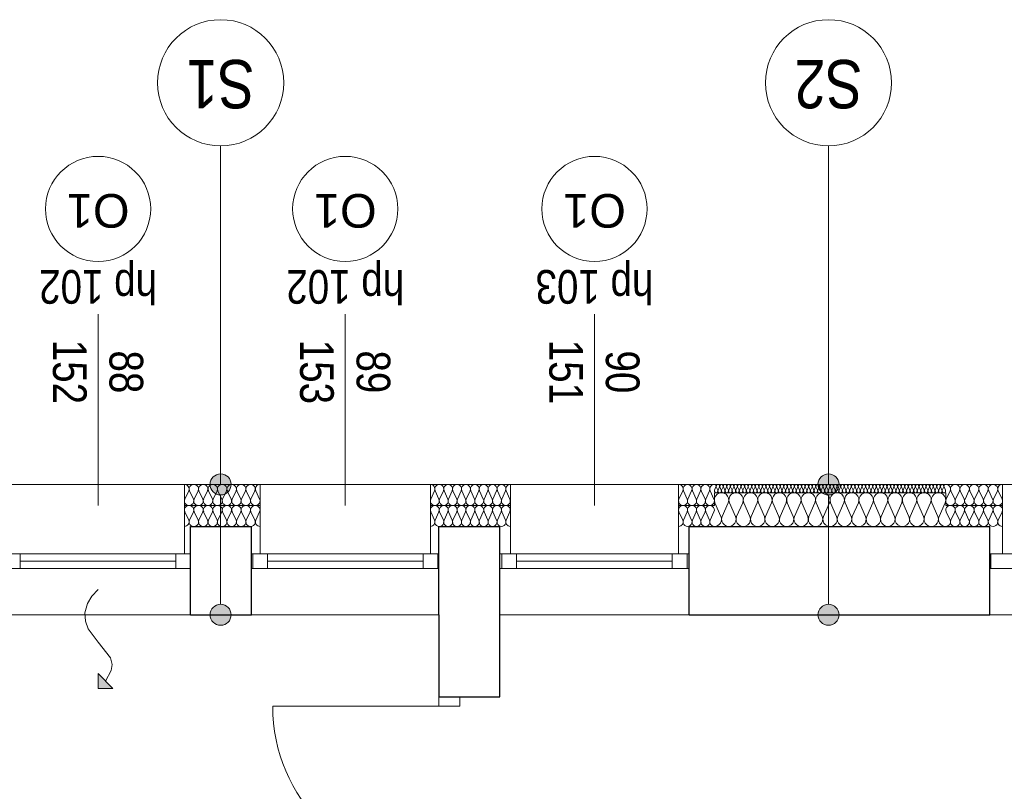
# Model space of a CAD drawing. Extents: x -558982 to 5119495, y -5290134 to 97908.
# Tile 236 of 256: x -438010 to -433329, y -7680 to -4011. Entities that reach past the tile are written whole.
import ezdxf

# ---------------------------------------------------------------- set-up
doc = ezdxf.new("R2010")
doc.units = 0
doc.header["$MEASUREMENT"] = 0
for name, color, linetype in [('A-Okna', 252, 'Continuous'), ('Arch ocieplenie', 252, 'Continuous'), ('Arch opisy', 252, 'Continuous'), ('Inwent Izolacje', 252, 'Continuous')]:
    doc.layers.add(name, color=color, linetype=linetype)
for name, color, linetype, lineweight in [('A-Okna_Nr_Pióra__9', 252, 'Continuous', 13), ('Arch ocieplenie_Nr_Pióra__9', 252, 'Continuous', 13), ('Arch opisy okien_Nr_Pióra__9', 252, 'Continuous', 13), ('Arch opisy_Nr_Pióra__1', 252, 'Continuous', 25), ('Arch opisy_Nr_Pióra__21', 252, 'Continuous', 9), ('Arch opisy_Nr_Pióra__9', 252, 'Continuous', 13), ('Arch wykończenie_Nr_Pióra__3', 252, 'Continuous', 18), ('Inwent Izolacje_Nr_Pióra__2', 252, 'Continuous', 13), ('INWENT. DRZWI_Nr_Pióra__5', 252, 'Continuous', 13), ('INWENT. OKNA_Nr_Pióra__21', 252, 'Continuous', 9), ('INWENT. OKNA_Nr_Pióra__5', 252, 'Continuous', 13), ('INWENT.ŚCIANY_Nr_Pióra__1', 252, 'Continuous', 25), ('INWENT.ŚCIANY_Nr_Pióra__2', 252, 'Continuous', 13), ('INWENT.ŚCIANY_Nr_Pióra__21', 252, 'Continuous', 9)]:
    doc.layers.add(name, color=color, linetype=linetype, lineweight=lineweight)
doc.styles.add('GENERATED_STYLE_10', font='arial.ttf')
doc.styles.add('GENERATED_STYLE_5', font='ARIALN.TTF')

# ---------------------------------------------------------------- blocks, each defined once
blk = doc.blocks.new('Izolacja cieplna 14_20', base_point=(-424564.9, 37292.6))
at = {"layer": 'Arch ocieplenie_Nr_Pióra__9', "linetype": 'Continuous'}
for p, q in [((-425657.2, 37280.7), (-425664.2, 37264.5)), ((-425648.7, 37264.5), (-425655.8, 37280.7)), ((-425640.3, 37280.7), (-425647.3, 37264.5)), ((-425631.8, 37264.5), (-425638.9, 37280.7)), ((-425623.3, 37280.7), (-425630.4, 37264.5)), ((-425614.9, 37264.5), (-425621.9, 37280.7)), ((-425606.4, 37280.7), (-425613.5, 37264.5)), ((-425598, 37264.5), (-425605, 37280.7)), ((-425589.5, 37280.7), (-425596.5, 37264.5)), ((-425581, 37264.5), (-425588.1, 37280.7)), ((-425572.6, 37280.7), (-425579.6, 37264.5)), ((-425564.1, 37264.5), (-425571.2, 37280.7)), ((-425555.7, 37280.7), (-425562.7, 37264.5)), ((-425547.2, 37264.5), (-425554.2, 37280.7)), ((-425538.7, 37280.7), (-425545.8, 37264.5)), ((-425530.3, 37264.5), (-425537.3, 37280.7)), ((-425521.8, 37280.7), (-425528.9, 37264.5)), ((-425513.3, 37264.5), (-425520.4, 37280.7)), ((-425504.9, 37280.7), (-425511.9, 37264.5)), ((-425496.4, 37264.5), (-425503.5, 37280.7)), ((-425488, 37280.7), (-425495, 37264.5)), ((-425479.5, 37264.5), (-425486.5, 37280.7)), ((-425471, 37280.7), (-425478.1, 37264.5)), ((-425462.6, 37264.5), (-425469.6, 37280.7)), ((-425454.1, 37280.7), (-425461.2, 37264.5)), ((-425445.7, 37264.5), (-425452.7, 37280.7)), ((-425437.2, 37280.7), (-425444.2, 37264.5)), ((-425428.7, 37264.5), (-425435.8, 37280.7)), ((-425420.3, 37280.7), (-425427.3, 37264.5)), ((-425411.8, 37264.5), (-425418.9, 37280.7)), ((-425403.3, 37280.7), (-425410.4, 37264.5)), ((-425394.9, 37264.5), (-425401.9, 37280.7)), ((-425386.4, 37280.7), (-425393.5, 37264.5)), ((-425378, 37264.5), (-425385, 37280.7)), ((-425369.5, 37280.7), (-425376.5, 37264.5)), ((-425361, 37264.5), (-425368.1, 37280.7)), ((-425352.6, 37280.7), (-425359.6, 37264.5)), ((-425344.1, 37264.5), (-425351.2, 37280.7)), ((-425335.7, 37280.7), (-425342.7, 37264.5)), ((-425327.2, 37264.5), (-425334.2, 37280.7)), ((-425318.7, 37280.7), (-425325.8, 37264.5)), ((-425310.3, 37264.5), (-425317.3, 37280.7)), ((-425301.8, 37280.7), (-425308.9, 37264.5)), ((-425293.3, 37264.5), (-425300.4, 37280.7)), ((-425284.9, 37280.7), (-425291.9, 37264.5)), ((-425276.4, 37264.5), (-425283.5, 37280.7)), ((-425268, 37280.7), (-425275, 37264.5)), ((-425259.5, 37264.5), (-425266.5, 37280.7)), ((-425251, 37280.7), (-425258.1, 37264.5)), ((-425242.6, 37264.5), (-425249.6, 37280.7)), ((-425234.1, 37280.7), (-425241.2, 37264.5)), ((-425225.7, 37264.5), (-425232.7, 37280.7)), ((-425217.2, 37280.7), (-425224.2, 37264.5)), ((-425208.7, 37264.5), (-425215.8, 37280.7)), ((-425200.3, 37280.7), (-425207.3, 37264.5)), ((-425191.8, 37264.5), (-425198.9, 37280.7)), ((-425183.3, 37280.7), (-425190.4, 37264.5)), ((-425174.9, 37264.5), (-425181.9, 37280.7)), ((-425166.4, 37280.7), (-425173.5, 37264.5)), ((-425158, 37264.5), (-425165, 37280.7)), ((-425149.5, 37280.7), (-425156.5, 37264.5)), ((-425141, 37264.5), (-425148.1, 37280.7)), ((-425132.6, 37280.7), (-425139.6, 37264.5)), ((-425124.1, 37264.5), (-425131.2, 37280.7)), ((-425115.7, 37280.7), (-425122.7, 37264.5)), ((-425107.2, 37264.5), (-425114.2, 37280.7)), ((-425098.7, 37280.7), (-425105.8, 37264.5)), ((-425090.3, 37264.5), (-425097.3, 37280.7)), ((-425081.8, 37280.7), (-425088.9, 37264.5)), ((-425073.3, 37264.5), (-425080.4, 37280.7)), ((-425064.9, 37280.7), (-425071.9, 37264.5)), ((-425056.4, 37264.5), (-425063.5, 37280.7)), ((-425048, 37280.7), (-425055, 37264.5)), ((-425039.5, 37264.5), (-425046.5, 37280.7)), ((-425031, 37280.7), (-425038.1, 37264.5)), ((-425022.6, 37264.5), (-425029.6, 37280.7)), ((-425014.1, 37280.7), (-425021.2, 37264.5)), ((-425005.7, 37264.5), (-425012.7, 37280.7)), ((-424997.2, 37280.7), (-425004.2, 37264.5)), ((-424988.7, 37264.5), (-424995.8, 37280.7)), ((-424980.3, 37280.7), (-424987.3, 37264.5)), ((-424971.8, 37264.5), (-424978.9, 37280.7)), ((-424963.3, 37280.7), (-424970.4, 37264.5)), ((-424954.9, 37264.5), (-424961.9, 37280.7)), ((-424946.4, 37280.7), (-424953.5, 37264.5)), ((-424938, 37264.5), (-424945, 37280.7)), ((-424929.5, 37280.7), (-424936.5, 37264.5)), ((-424921, 37264.5), (-424928.1, 37280.7)), ((-424912.6, 37280.7), (-424919.6, 37264.5)), ((-424904.1, 37264.5), (-424911.2, 37280.7)), ((-424895.7, 37280.7), (-424902.7, 37264.5)), ((-424887.2, 37264.5), (-424894.2, 37280.7)), ((-424878.7, 37280.7), (-424885.8, 37264.5)), ((-424870.3, 37264.5), (-424877.3, 37280.7)), ((-424861.8, 37280.7), (-424868.9, 37264.5)), ((-424853.3, 37264.5), (-424860.4, 37280.7)), ((-424844.9, 37280.7), (-424851.9, 37264.5)), ((-424836.4, 37264.5), (-424843.5, 37280.7)), ((-424828, 37280.7), (-424835, 37264.5)), ((-424819.5, 37264.5), (-424826.5, 37280.7)), ((-424811, 37280.7), (-424818.1, 37264.5)), ((-424802.6, 37264.5), (-424809.6, 37280.7)), ((-424794.1, 37280.7), (-424801.2, 37264.5)), ((-424785.7, 37264.5), (-424792.7, 37280.7)), ((-424777.2, 37280.7), (-424784.2, 37264.5)), ((-424768.7, 37264.5), (-424775.8, 37280.7)), ((-424760.3, 37280.7), (-424767.3, 37264.5)), ((-424751.8, 37264.5), (-424758.9, 37280.7)), ((-424743.3, 37280.7), (-424750.4, 37264.5)), ((-424734.9, 37264.5), (-424741.9, 37280.7)), ((-424726.4, 37280.7), (-424733.5, 37264.5)), ((-424718, 37264.5), (-424725, 37280.7)), ((-424709.5, 37280.7), (-424716.5, 37264.5)), ((-424701, 37264.5), (-424708.1, 37280.7)), ((-424692.6, 37280.7), (-424699.6, 37264.5)), ((-424684.1, 37264.5), (-424691.2, 37280.7)), ((-424675.7, 37280.7), (-424682.7, 37264.5)), ((-424667.2, 37264.5), (-424674.2, 37280.7)), ((-424658.7, 37280.7), (-424665.8, 37264.5)), ((-424650.3, 37264.5), (-424657.3, 37280.7)), ((-424641.8, 37280.7), (-424648.9, 37264.5)), ((-424633.3, 37264.5), (-424640.4, 37280.7)), ((-424624.9, 37280.7), (-424631.9, 37264.5)), ((-424616.4, 37264.5), (-424623.5, 37280.7)), ((-424608, 37280.7), (-424615, 37264.5)), ((-424599.5, 37264.5), (-424606.5, 37280.7)), ((-424591, 37280.7), (-424598.1, 37264.5)), ((-424582.6, 37264.5), (-424589.6, 37280.7)), ((-424574.1, 37280.7), (-424581.2, 37264.5)), ((-424565.7, 37264.5), (-424572.7, 37280.7))]:
    blk.add_line(p, q, dxfattribs=at)
for centre, start_param, end_param in [((-425656.5, 37261.1), 4.299595, 8.266775), ((-425664.9, 37284.1), 1.158004, 3.141593), ((-425648, 37284.1), 1.158004, 5.125183), ((-425639.6, 37261.1), 4.299595, 8.266775), ((-425631.1, 37284.1), 1.158004, 5.125183), ((-425622.6, 37261.1), 4.299595, 8.266775), ((-425614.2, 37284.1), 1.158004, 5.125183), ((-425605.7, 37261.1), 4.299595, 8.266775), ((-425597.3, 37284.1), 1.158004, 5.125183), ((-425588.8, 37261.1), 4.299595, 8.266775), ((-425580.3, 37284.1), 1.158004, 5.125183), ((-425571.9, 37261.1), 4.299595, 8.266775), ((-425563.4, 37284.1), 1.158004, 5.125183), ((-425554.9, 37261.1), 4.299595, 8.266775), ((-425546.5, 37284.1), 1.158004, 5.125183), ((-425538, 37261.1), 4.299595, 8.266775), ((-425529.6, 37284.1), 1.158004, 5.125183), ((-425521.1, 37261.1), 4.299595, 8.266775), ((-425512.6, 37284.1), 1.158004, 5.125183), ((-425504.2, 37261.1), 4.299595, 8.266775), ((-425495.7, 37284.1), 1.158004, 5.125183), ((-425487.3, 37261.1), 4.299595, 8.266775), ((-425478.8, 37284.1), 1.158004, 5.125183), ((-425470.3, 37261.1), 4.299595, 8.266775), ((-425461.9, 37284.1), 1.158004, 5.125183), ((-425453.4, 37261.1), 4.299595, 8.266775), ((-425444.9, 37284.1), 1.158004, 5.125183), ((-425436.5, 37261.1), 4.299595, 8.266775), ((-425428, 37284.1), 1.158004, 5.125183), ((-425419.6, 37261.1), 4.299595, 8.266775), ((-425411.1, 37284.1), 1.158004, 5.125183), ((-425402.6, 37261.1), 4.299595, 8.266775), ((-425394.2, 37284.1), 1.158004, 5.125183), ((-425385.7, 37261.1), 4.299595, 8.266775), ((-425377.3, 37284.1), 1.158004, 5.125183), ((-425368.8, 37261.1), 4.299595, 8.266775), ((-425360.3, 37284.1), 1.158004, 5.125183), ((-425351.9, 37261.1), 4.299595, 8.266775), ((-425343.4, 37284.1), 1.158004, 5.125183), ((-425334.9, 37261.1), 4.299595, 8.266775), ((-425326.5, 37284.1), 1.158004, 5.125183), ((-425318, 37261.1), 4.299595, 8.266775), ((-425309.6, 37284.1), 1.158004, 5.125183), ((-425301.1, 37261.1), 4.299595, 8.266775), ((-425292.6, 37284.1), 1.158004, 5.125183), ((-425284.2, 37261.1), 4.299595, 8.266775), ((-425275.7, 37284.1), 1.158004, 5.125183), ((-425267.3, 37261.1), 4.299595, 8.266775), ((-425258.8, 37284.1), 1.158004, 5.125183), ((-425250.3, 37261.1), 4.299595, 8.266775), ((-425241.9, 37284.1), 1.158004, 5.125183), ((-425233.4, 37261.1), 4.299595, 8.266775), ((-425224.9, 37284.1), 1.158004, 5.125183), ((-425216.5, 37261.1), 4.299595, 8.266775), ((-425208, 37284.1), 1.158004, 5.125183), ((-425199.6, 37261.1), 4.299595, 8.266775), ((-425191.1, 37284.1), 1.158004, 5.125183), ((-425182.6, 37261.1), 4.299595, 8.266775), ((-425174.2, 37284.1), 1.158004, 5.125183), ((-425165.7, 37261.1), 4.299595, 8.266775), ((-425157.3, 37284.1), 1.158004, 5.125183), ((-425148.8, 37261.1), 4.299595, 8.266775), ((-425140.3, 37284.1), 1.158004, 5.125183), ((-425131.9, 37261.1), 4.299595, 8.266775), ((-425123.4, 37284.1), 1.158004, 5.125183), ((-425114.9, 37261.1), 4.299595, 8.266775), ((-425106.5, 37284.1), 1.158004, 5.125183), ((-425098, 37261.1), 4.299595, 8.266775), ((-425089.6, 37284.1), 1.158004, 5.125183), ((-425081.1, 37261.1), 4.299595, 8.266775), ((-425072.6, 37284.1), 1.158004, 5.125183), ((-425064.2, 37261.1), 4.299595, 8.266775), ((-425055.7, 37284.1), 1.158004, 5.125183), ((-425047.3, 37261.1), 4.299595, 8.266775), ((-425038.8, 37284.1), 1.158004, 5.125183), ((-425030.3, 37261.1), 4.299595, 8.266775), ((-425021.9, 37284.1), 1.158004, 5.125183), ((-425013.4, 37261.1), 4.299595, 8.266775), ((-425004.9, 37284.1), 1.158004, 5.125183), ((-424996.5, 37261.1), 4.299595, 8.266775), ((-424988, 37284.1), 1.158004, 5.125183), ((-424979.6, 37261.1), 4.299595, 8.266775), ((-424971.1, 37284.1), 1.158004, 5.125183), ((-424962.6, 37261.1), 4.299595, 8.266775), ((-424954.2, 37284.1), 1.158004, 5.125183), ((-424945.7, 37261.1), 4.299595, 8.266775), ((-424937.3, 37284.1), 1.158004, 5.125183), ((-424928.8, 37261.1), 4.299595, 8.266775), ((-424920.3, 37284.1), 1.158004, 5.125183), ((-424911.9, 37261.1), 4.299595, 8.266775), ((-424903.4, 37284.1), 1.158004, 5.125183), ((-424894.9, 37261.1), 4.299595, 8.266775), ((-424886.5, 37284.1), 1.158004, 5.125183), ((-424878, 37261.1), 4.299595, 8.266775), ((-424869.6, 37284.1), 1.158004, 5.125183), ((-424861.1, 37261.1), 4.299595, 8.266775), ((-424852.6, 37284.1), 1.158004, 5.125183), ((-424844.2, 37261.1), 4.299595, 8.266775), ((-424835.7, 37284.1), 1.158004, 5.125183), ((-424827.3, 37261.1), 4.299595, 8.266775), ((-424818.8, 37284.1), 1.158004, 5.125183), ((-424810.3, 37261.1), 4.299595, 8.266775), ((-424801.9, 37284.1), 1.158004, 5.125183), ((-424793.4, 37261.1), 4.299595, 8.266775), ((-424784.9, 37284.1), 1.158004, 5.125183), ((-424776.5, 37261.1), 4.299595, 8.266775), ((-424768, 37284.1), 1.158004, 5.125183), ((-424759.6, 37261.1), 4.299595, 8.266775), ((-424751.1, 37284.1), 1.158004, 5.125183), ((-424742.6, 37261.1), 4.299595, 8.266775), ((-424734.2, 37284.1), 1.158004, 5.125183), ((-424725.7, 37261.1), 4.299595, 8.266775), ((-424717.3, 37284.1), 1.158004, 5.125183), ((-424708.8, 37261.1), 4.299595, 8.266775), ((-424700.3, 37284.1), 1.158004, 5.125183), ((-424691.9, 37261.1), 4.299595, 8.266775), ((-424683.4, 37284.1), 1.158004, 5.125183), ((-424674.9, 37261.1), 4.299595, 8.266775), ((-424666.5, 37284.1), 1.158004, 5.125183), ((-424658, 37261.1), 4.299595, 8.266775), ((-424649.6, 37284.1), 1.158004, 5.125183), ((-424641.1, 37261.1), 4.299595, 8.266775), ((-424632.6, 37284.1), 1.158004, 5.125183), ((-424624.2, 37261.1), 4.299595, 8.266775), ((-424615.7, 37284.1), 1.158004, 5.125183), ((-424607.3, 37261.1), 4.299595, 8.266775), ((-424598.8, 37284.1), 1.158004, 5.125183), ((-424590.3, 37261.1), 4.299595, 8.266775), ((-424581.9, 37284.1), 1.158004, 5.125183), ((-424573.4, 37261.1), 4.299595, 8.266775), ((-424564.9, 37284.1), 3.141593, 5.125182)]:
    blk.add_ellipse(centre, major_axis=(0, -8.51), ratio=0.994642, start_param=start_param, end_param=end_param, dxfattribs=at)
blk = doc.blocks.new('Izolacja cieplna 14_22', base_point=(-427824.9, 37292.6))
at = {"layer": 'Arch ocieplenie_Nr_Pióra__9', "linetype": 'Continuous'}
for p, q in [((-428164.3, 37262.8), (-428183.1, 37222.4)), ((-428141.8, 37222.4), (-428160.6, 37262.8)), ((-428119.3, 37262.8), (-428138.1, 37222.4)), ((-428096.8, 37222.4), (-428115.6, 37262.8)), ((-428074.3, 37262.8), (-428093.1, 37222.4)), ((-428051.8, 37222.4), (-428070.6, 37262.8)), ((-428029.3, 37262.8), (-428048.1, 37222.4)), ((-428006.8, 37222.4), (-428025.6, 37262.8)), ((-427984.3, 37262.8), (-428003.1, 37222.4)), ((-427961.8, 37222.4), (-427980.6, 37262.8)), ((-427939.3, 37262.8), (-427958.1, 37222.4)), ((-427916.8, 37222.4), (-427935.6, 37262.8)), ((-427894.3, 37262.8), (-427913.1, 37222.4)), ((-427871.8, 37222.4), (-427890.6, 37262.8)), ((-427849.3, 37262.8), (-427868.1, 37222.4)), ((-427826.8, 37222.4), (-427845.6, 37262.8))]:
    blk.add_line(p, q, dxfattribs=at)
for centre, start_param, end_param in [((-428184.9, 37271.3), 2.7288, 4.712389), ((-428139.9, 37271.3), 2.7288, 6.695979), ((-428094.9, 37271.3), 2.7288, 6.695979), ((-428049.9, 37271.3), 2.7288, 6.695979), ((-428004.9, 37271.3), 2.7288, 6.695979), ((-427959.9, 37271.3), 2.7288, 6.695979), ((-427914.9, 37271.3), 2.7288, 6.695979), ((-427869.9, 37271.3), 2.7288, 6.695979), ((-427824.9, 37271.3), 4.712389, 6.695979), ((-428162.4, 37213.9), 5.870392, 9.837571), ((-428117.4, 37213.9), 5.870392, 9.837571), ((-428072.4, 37213.9), 5.870392, 9.837571), ((-428027.4, 37213.9), 5.870392, 9.837571), ((-427982.4, 37213.9), 5.870392, 9.837571), ((-427937.4, 37213.9), 5.870392, 9.837571), ((-427892.4, 37213.9), 5.870392, 9.837571), ((-427847.4, 37213.9), 5.870392, 9.837571)]:
    blk.add_ellipse(centre, major_axis=(-22.5, 0), ratio=0.945236, start_param=start_param, end_param=end_param, dxfattribs=at)
blk = doc.blocks.new('Izolacja cieplna 14_23', base_point=(-426634.9, 37292.6))
at = {"layer": 'Arch ocieplenie_Nr_Pióra__9', "linetype": 'Continuous'}
for p, q in [((-426995.6, 37262.8), (-427013.2, 37222.4)), ((-426974.5, 37222.4), (-426992.1, 37262.8)), ((-426953.4, 37262.8), (-426971, 37222.4)), ((-426932.3, 37222.4), (-426949.8, 37262.8)), ((-426911.2, 37262.8), (-426928.7, 37222.4)), ((-426890.1, 37222.4), (-426907.6, 37262.8)), ((-426868.9, 37262.8), (-426886.5, 37222.4)), ((-426847.8, 37222.4), (-426865.4, 37262.8)), ((-426826.7, 37262.8), (-426844.3, 37222.4)), ((-426805.6, 37222.4), (-426823.2, 37262.8)), ((-426784.5, 37262.8), (-426802.1, 37222.4)), ((-426763.4, 37222.4), (-426781, 37262.8)), ((-426742.3, 37262.8), (-426759.8, 37222.4)), ((-426721.2, 37222.4), (-426738.7, 37262.8)), ((-426700.1, 37262.8), (-426717.6, 37222.4)), ((-426678.9, 37222.4), (-426696.5, 37262.8)), ((-426657.8, 37262.8), (-426675.4, 37222.4)), ((-426636.7, 37222.4), (-426654.3, 37262.8))]:
    blk.add_line(p, q, dxfattribs=at)
for centre, start_param, end_param in [((-427014.9, 37271.3), 1.158004, 3.141593), ((-426972.7, 37271.3), 1.158004, 5.125183), ((-426930.5, 37271.3), 1.158004, 5.125183), ((-426888.3, 37271.3), 1.158004, 5.125183), ((-426846.1, 37271.3), 1.158004, 5.125183), ((-426803.8, 37271.3), 1.158004, 5.125183), ((-426761.6, 37271.3), 1.158004, 5.125183), ((-426719.4, 37271.3), 1.158004, 5.125183), ((-426677.2, 37271.3), 1.158004, 5.125183), ((-426634.9, 37271.3), 3.141593, 5.125182), ((-426993.8, 37213.9), 4.299595, 8.266775), ((-426951.6, 37213.9), 4.299595, 8.266775), ((-426909.4, 37213.9), 4.299595, 8.266775), ((-426867.2, 37213.9), 4.299595, 8.266775), ((-426824.9, 37213.9), 4.299595, 8.266775), ((-426782.7, 37213.9), 4.299595, 8.266775), ((-426740.5, 37213.9), 4.299595, 8.266775), ((-426698.3, 37213.9), 4.299595, 8.266775), ((-426656.1, 37213.9), 4.299595, 8.266775)]:
    blk.add_ellipse(centre, major_axis=(0, -21.3), ratio=0.992632, start_param=start_param, end_param=end_param, dxfattribs=at)
blk = doc.blocks.new('Izolacja cieplna 14_24', base_point=(-425664.9, 37292.6))
at = {"layer": 'Arch ocieplenie_Nr_Pióra__9', "linetype": 'Continuous'}
for p, q in [((-425815.5, 37262.8), (-425833.2, 37222.4)), ((-425794.2, 37222.4), (-425811.9, 37262.8)), ((-425773, 37262.8), (-425790.7, 37222.4)), ((-425751.7, 37222.4), (-425769.4, 37262.8)), ((-425730.5, 37262.8), (-425748.2, 37222.4)), ((-425709.2, 37222.4), (-425726.9, 37262.8)), ((-425688, 37262.8), (-425705.7, 37222.4)), ((-425666.7, 37222.4), (-425684.4, 37262.8))]:
    blk.add_line(p, q, dxfattribs=at)
for centre, start_param, end_param in [((-425834.9, 37271.3), 1.158004, 3.141593), ((-425792.4, 37271.3), 1.158004, 5.125183), ((-425749.9, 37271.3), 1.158004, 5.125183), ((-425707.4, 37271.3), 1.158004, 5.125183), ((-425664.9, 37271.3), 3.141593, 5.125182), ((-425813.7, 37213.9), 4.299595, 8.266775), ((-425771.2, 37213.9), 4.299595, 8.266775), ((-425728.7, 37213.9), 4.299595, 8.266775), ((-425686.2, 37213.9), 4.299595, 8.266775)]:
    blk.add_ellipse(centre, major_axis=(0, -21.3), ratio=0.999163, start_param=start_param, end_param=end_param, dxfattribs=at)
blk = doc.blocks.new('Izolacja cieplna 14_25', base_point=(-424294.9, 37292.6))
at = {"layer": 'Arch ocieplenie_Nr_Pióra__9', "linetype": 'Continuous'}
for p, q in [((-424544.3, 37262.8), (-424563.1, 37222.4)), ((-424521.8, 37222.4), (-424540.6, 37262.8)), ((-424499.3, 37262.8), (-424518.1, 37222.4)), ((-424476.8, 37222.4), (-424495.6, 37262.8)), ((-424454.3, 37262.8), (-424473.1, 37222.4)), ((-424431.8, 37222.4), (-424450.6, 37262.8)), ((-424409.3, 37262.8), (-424428.1, 37222.4)), ((-424386.8, 37222.4), (-424405.6, 37262.8)), ((-424364.3, 37262.8), (-424383.1, 37222.4)), ((-424341.8, 37222.4), (-424360.6, 37262.8)), ((-424319.3, 37262.8), (-424338.1, 37222.4)), ((-424296.8, 37222.4), (-424315.6, 37262.8))]:
    blk.add_line(p, q, dxfattribs=at)
for centre, start_param, end_param in [((-424564.9, 37271.3), 2.7288, 4.712389), ((-424519.9, 37271.3), 2.7288, 6.695979), ((-424474.9, 37271.3), 2.7288, 6.695979), ((-424429.9, 37271.3), 2.7288, 6.695979), ((-424384.9, 37271.3), 2.7288, 6.695979), ((-424339.9, 37271.3), 2.7288, 6.695979), ((-424294.9, 37271.3), 4.712389, 6.695979), ((-424542.4, 37213.9), 5.870392, 9.837571), ((-424497.4, 37213.9), 5.870392, 9.837571), ((-424452.4, 37213.9), 5.870392, 9.837571), ((-424407.4, 37213.9), 5.870392, 9.837571), ((-424362.4, 37213.9), 5.870392, 9.837571), ((-424317.4, 37213.9), 5.870392, 9.837571)]:
    blk.add_ellipse(centre, major_axis=(-22.5, 0), ratio=0.945236, start_param=start_param, end_param=end_param, dxfattribs=at)
blk = doc.blocks.new('Izolacja cieplna 14_271', base_point=(-425664.9, 37092.6))
at = {"layer": 'Inwent Izolacje_Nr_Pióra__2', "linetype": 'Continuous'}
for p, q in [((-425662.1, 37204.9), (-425633.5, 37140.3)), ((-425627.7, 37140.3), (-425599.1, 37204.9)), ((-425593.3, 37204.9), (-425564.7, 37140.3)), ((-425558.9, 37140.3), (-425530.3, 37204.9)), ((-425524.6, 37204.9), (-425496, 37140.3)), ((-425490.2, 37140.3), (-425461.6, 37204.9)), ((-425455.8, 37204.9), (-425427.2, 37140.3)), ((-425421.4, 37140.3), (-425392.8, 37204.9)), ((-425387.1, 37204.9), (-425358.5, 37140.3)), ((-425352.7, 37140.3), (-425324.1, 37204.9)), ((-425318.3, 37204.9), (-425289.7, 37140.3)), ((-425283.9, 37140.3), (-425255.3, 37204.9)), ((-425249.6, 37204.9), (-425221, 37140.3)), ((-425215.2, 37140.3), (-425186.6, 37204.9)), ((-425180.8, 37204.9), (-425152.2, 37140.3)), ((-425146.4, 37140.3), (-425117.8, 37204.9)), ((-425112.1, 37204.9), (-425083.5, 37140.3)), ((-425077.7, 37140.3), (-425049.1, 37204.9)), ((-425043.3, 37204.9), (-425014.7, 37140.3)), ((-425008.9, 37140.3), (-424980.3, 37204.9)), ((-424974.6, 37204.9), (-424946, 37140.3)), ((-424940.2, 37140.3), (-424911.6, 37204.9)), ((-424905.8, 37204.9), (-424877.2, 37140.3)), ((-424871.4, 37140.3), (-424842.8, 37204.9)), ((-424837.1, 37204.9), (-424808.5, 37140.3)), ((-424802.7, 37140.3), (-424774.1, 37204.9)), ((-424768.3, 37204.9), (-424739.7, 37140.3)), ((-424733.9, 37140.3), (-424705.3, 37204.9)), ((-424699.6, 37204.9), (-424671, 37140.3)), ((-424665.2, 37140.3), (-424636.6, 37204.9)), ((-424630.8, 37204.9), (-424602.2, 37140.3)), ((-424596.4, 37140.3), (-424567.8, 37204.9))]:
    blk.add_line(p, q, dxfattribs=at)
for centre, start_param, end_param in [((-425630.6, 37218.6), 5.870392, 9.837571), ((-425561.8, 37218.6), 5.870392, 9.837571), ((-425493.1, 37218.6), 5.870392, 9.837571), ((-425424.3, 37218.6), 5.870392, 9.837571), ((-425355.6, 37218.6), 5.870392, 9.837571), ((-425286.8, 37218.6), 5.870392, 9.837571), ((-425218.1, 37218.6), 5.870392, 9.837571), ((-425149.3, 37218.6), 5.870392, 9.837571), ((-425080.6, 37218.6), 5.870392, 9.837571), ((-425011.8, 37218.6), 5.870392, 9.837571), ((-424943.1, 37218.6), 5.870392, 9.837571), ((-424874.3, 37218.6), 5.870392, 9.837571), ((-424805.6, 37218.6), 5.870392, 9.837571), ((-424736.8, 37218.6), 5.870392, 9.837571), ((-424668.1, 37218.6), 5.870392, 9.837571), ((-424599.3, 37218.6), 5.870392, 9.837571), ((-425664.9, 37126.6), 4.712389, 6.695979), ((-425596.2, 37126.6), 2.7288, 6.695979), ((-425527.4, 37126.6), 2.7288, 6.695979), ((-425458.7, 37126.6), 2.7288, 6.695979), ((-425389.9, 37126.6), 2.7288, 6.695979), ((-425321.2, 37126.6), 2.7288, 6.695979), ((-425252.4, 37126.6), 2.7288, 6.695979), ((-425183.7, 37126.6), 2.7288, 6.695979), ((-425114.9, 37126.6), 2.7288, 6.695979), ((-425046.2, 37126.6), 2.7288, 6.695979), ((-424977.4, 37126.6), 2.7288, 6.695979), ((-424908.7, 37126.6), 2.7288, 6.695979), ((-424839.9, 37126.6), 2.7288, 6.695979), ((-424771.2, 37126.6), 2.7288, 6.695979), ((-424702.4, 37126.6), 2.7288, 6.695979), ((-424633.7, 37126.6), 2.7288, 6.695979), ((-424564.9, 37126.6), 2.7288, 4.712389)]:
    blk.add_ellipse(centre, major_axis=(34.4, 0), ratio=0.98992, start_param=start_param, end_param=end_param, dxfattribs=at)
blk = doc.blocks.new('Izolacja cieplna 14_274', base_point=(-428184.9, 37092.6))
at = {"layer": 'Inwent Izolacje_Nr_Pióra__2', "linetype": 'Continuous'}
for p, q in [((-428183.1, 37162.8), (-428164.3, 37122.4)), ((-428160.6, 37122.4), (-428141.8, 37162.8)), ((-428138.1, 37162.8), (-428119.3, 37122.4)), ((-428115.6, 37122.4), (-428096.8, 37162.8)), ((-428093.1, 37162.8), (-428074.3, 37122.4)), ((-428070.6, 37122.4), (-428051.8, 37162.8)), ((-428048.1, 37162.8), (-428029.3, 37122.4)), ((-428025.6, 37122.4), (-428006.8, 37162.8)), ((-428003.1, 37162.8), (-427984.3, 37122.4)), ((-427980.6, 37122.4), (-427961.8, 37162.8)), ((-427958.1, 37162.8), (-427939.3, 37122.4)), ((-427935.6, 37122.4), (-427916.8, 37162.8)), ((-427913.1, 37162.8), (-427894.3, 37122.4)), ((-427890.6, 37122.4), (-427871.8, 37162.8)), ((-427868.1, 37162.8), (-427849.3, 37122.4)), ((-427845.6, 37122.4), (-427826.8, 37162.8))]:
    blk.add_line(p, q, dxfattribs=at)
for centre, start_param, end_param in [((-428162.4, 37171.3), 5.870392, 9.837571), ((-428117.4, 37171.3), 5.870392, 9.837571), ((-428072.4, 37171.3), 5.870392, 9.837571), ((-428027.4, 37171.3), 5.870392, 9.837571), ((-427982.4, 37171.3), 5.870392, 9.837571), ((-427937.4, 37171.3), 5.870392, 9.837571), ((-427892.4, 37171.3), 5.870392, 9.837571), ((-427847.4, 37171.3), 5.870392, 9.837571), ((-428184.9, 37113.9), 4.712389, 6.695979), ((-428139.9, 37113.9), 2.7288, 6.695979), ((-428094.9, 37113.9), 2.7288, 6.695979), ((-428049.9, 37113.9), 2.7288, 6.695979), ((-428004.9, 37113.9), 2.7288, 6.695979), ((-427959.9, 37113.9), 2.7288, 6.695979), ((-427914.9, 37113.9), 2.7288, 6.695979), ((-427869.9, 37113.9), 2.7288, 6.695979), ((-427824.9, 37113.9), 2.7288, 4.712389)]:
    blk.add_ellipse(centre, major_axis=(22.5, 0), ratio=0.945236, start_param=start_param, end_param=end_param, dxfattribs=at)
blk = doc.blocks.new('Izolacja cieplna 14_275', base_point=(-427014.9, 37092.6))
at = {"layer": 'Inwent Izolacje_Nr_Pióra__2', "linetype": 'Continuous'}
for p, q in [((-427013.2, 37162.8), (-426995.6, 37122.4)), ((-426992.1, 37122.4), (-426974.5, 37162.8)), ((-426971, 37162.8), (-426953.4, 37122.4)), ((-426949.8, 37122.4), (-426932.3, 37162.8)), ((-426928.7, 37162.8), (-426911.2, 37122.4)), ((-426907.6, 37122.4), (-426890.1, 37162.8)), ((-426886.5, 37162.8), (-426868.9, 37122.4)), ((-426865.4, 37122.4), (-426847.8, 37162.8)), ((-426844.3, 37162.8), (-426826.7, 37122.4)), ((-426823.2, 37122.4), (-426805.6, 37162.8)), ((-426802.1, 37162.8), (-426784.5, 37122.4)), ((-426781, 37122.4), (-426763.4, 37162.8)), ((-426759.8, 37162.8), (-426742.3, 37122.4)), ((-426738.7, 37122.4), (-426721.2, 37162.8)), ((-426717.6, 37162.8), (-426700.1, 37122.4)), ((-426696.5, 37122.4), (-426678.9, 37162.8)), ((-426675.4, 37162.8), (-426657.8, 37122.4)), ((-426654.3, 37122.4), (-426636.7, 37162.8))]:
    blk.add_line(p, q, dxfattribs=at)
for centre, start_param, end_param in [((-426993.8, 37171.3), 4.299595, 8.266775), ((-426951.6, 37171.3), 4.299595, 8.266775), ((-426909.4, 37171.3), 4.299595, 8.266775), ((-426867.2, 37171.3), 4.299595, 8.266775), ((-426824.9, 37171.3), 4.299595, 8.266775), ((-426782.7, 37171.3), 4.299595, 8.266775), ((-426740.5, 37171.3), 4.299595, 8.266775), ((-426698.3, 37171.3), 4.299595, 8.266775), ((-426656.1, 37171.3), 4.299595, 8.266775), ((-427014.9, 37113.9), 3.141593, 5.125182), ((-426972.7, 37113.9), 1.158004, 5.125183), ((-426930.5, 37113.9), 1.158004, 5.125183), ((-426888.3, 37113.9), 1.158004, 5.125183), ((-426846.1, 37113.9), 1.158004, 5.125183), ((-426803.8, 37113.9), 1.158004, 5.125183), ((-426761.6, 37113.9), 1.158004, 5.125183), ((-426719.4, 37113.9), 1.158004, 5.125183), ((-426677.2, 37113.9), 1.158004, 5.125183), ((-426634.9, 37113.9), 1.158004, 3.141593)]:
    blk.add_ellipse(centre, major_axis=(0, 21.3), ratio=0.992632, start_param=start_param, end_param=end_param, dxfattribs=at)
blk = doc.blocks.new('Izolacja cieplna 14_276', base_point=(-425834.9, 37092.6))
at = {"layer": 'Inwent Izolacje_Nr_Pióra__2', "linetype": 'Continuous'}
for p, q in [((-425833.2, 37162.8), (-425815.5, 37122.4)), ((-425811.9, 37122.4), (-425794.2, 37162.8)), ((-425790.7, 37162.8), (-425773, 37122.4)), ((-425769.4, 37122.4), (-425751.7, 37162.8)), ((-425748.2, 37162.8), (-425730.5, 37122.4)), ((-425726.9, 37122.4), (-425709.2, 37162.8)), ((-425705.7, 37162.8), (-425688, 37122.4)), ((-425684.4, 37122.4), (-425666.7, 37162.8))]:
    blk.add_line(p, q, dxfattribs=at)
for centre, start_param, end_param in [((-425813.7, 37171.3), 4.299595, 8.266775), ((-425771.2, 37171.3), 4.299595, 8.266775), ((-425728.7, 37171.3), 4.299595, 8.266775), ((-425686.2, 37171.3), 4.299595, 8.266775), ((-425834.9, 37113.9), 3.141593, 5.125182), ((-425792.4, 37113.9), 1.158004, 5.125183), ((-425749.9, 37113.9), 1.158004, 5.125183), ((-425707.4, 37113.9), 1.158004, 5.125183), ((-425664.9, 37113.9), 1.158004, 3.141593)]:
    blk.add_ellipse(centre, major_axis=(0, 21.3), ratio=0.999163, start_param=start_param, end_param=end_param, dxfattribs=at)
blk = doc.blocks.new('Izolacja cieplna 14_277', base_point=(-424564.9, 37092.6))
at = {"layer": 'Inwent Izolacje_Nr_Pióra__2', "linetype": 'Continuous'}
for p, q in [((-424563.1, 37162.8), (-424544.3, 37122.4)), ((-424540.6, 37122.4), (-424521.8, 37162.8)), ((-424518.1, 37162.8), (-424499.3, 37122.4)), ((-424495.6, 37122.4), (-424476.8, 37162.8)), ((-424473.1, 37162.8), (-424454.3, 37122.4)), ((-424450.6, 37122.4), (-424431.8, 37162.8)), ((-424428.1, 37162.8), (-424409.3, 37122.4)), ((-424405.6, 37122.4), (-424386.8, 37162.8)), ((-424383.1, 37162.8), (-424364.3, 37122.4)), ((-424360.6, 37122.4), (-424341.8, 37162.8)), ((-424338.1, 37162.8), (-424319.3, 37122.4)), ((-424315.6, 37122.4), (-424296.8, 37162.8))]:
    blk.add_line(p, q, dxfattribs=at)
for centre, start_param, end_param in [((-424542.4, 37171.3), 5.870392, 9.837571), ((-424497.4, 37171.3), 5.870392, 9.837571), ((-424452.4, 37171.3), 5.870392, 9.837571), ((-424407.4, 37171.3), 5.870392, 9.837571), ((-424362.4, 37171.3), 5.870392, 9.837571), ((-424317.4, 37171.3), 5.870392, 9.837571), ((-424564.9, 37113.9), 4.712389, 6.695979), ((-424519.9, 37113.9), 2.7288, 6.695979), ((-424474.9, 37113.9), 2.7288, 6.695979), ((-424429.9, 37113.9), 2.7288, 6.695979), ((-424384.9, 37113.9), 2.7288, 6.695979), ((-424339.9, 37113.9), 2.7288, 6.695979), ((-424294.9, 37113.9), 2.7288, 4.712389)]:
    blk.add_ellipse(centre, major_axis=(22.5, 0), ratio=0.945236, start_param=start_param, end_param=end_param, dxfattribs=at)
blk = doc.blocks.new('Krzywa_9', base_point=(-428594.9, 36792.6))
at = {"layer": 'A-Okna_Nr_Pióra__9', "linetype": 'Continuous'}
blk.add_hatch(color=256, dxfattribs=at).paths.add_polyline_path([(-428594.9, 36322), (-428594.5, 36392.7), (-428524.2, 36321.6)], flags=0)
for p, q in [((-428594.9, 36322), (-428594.5, 36392.7)), ((-428594.5, 36392.7), (-428524.2, 36321.6)), ((-428594.9, 36322), (-428524.2, 36321.6))]:
    blk.add_line(p, q, dxfattribs=at)
at = {"layer": 'A-Okna_Nr_Pióra__9', "linetype": 'Continuous', "flags": 128}
blk.add_lwpolyline([(-428594.9, 36792.6), (-428624.1, 36761.5), (-428645.4, 36726.4), (-428657.6, 36681.7), (-428655, 36643), (-428642.1, 36606.5), (-428594.9, 36542), (-428535.3, 36468.7), (-428528.2, 36436.7), (-428532.2, 36406.9), (-428559.4, 36357.2)], dxfattribs=at)
blk = doc.blocks.new('Linia_40', base_point=(-428012.4, 36672.6))
at = {"layer": 'Arch opisy_Nr_Pióra__21', "linetype": 'Continuous'}
for points in [[(-427962.4, 37292.6), (-427966.2, 37311.7), (-427977.1, 37328), (-427993.3, 37338.8), (-428012.4, 37342.6), (-428031.6, 37338.8), (-428047.8, 37328), (-428058.6, 37311.7), (-428062.4, 37292.6), (-428058.6, 37273.5), (-428047.8, 37257.3), (-428031.6, 37246.4), (-428012.4, 37242.6), (-427993.3, 37246.4), (-427977.1, 37257.3), (-427966.2, 37273.5)], [(-427962.4, 36672.6), (-427966.2, 36691.7), (-427977.1, 36708), (-427993.3, 36718.8), (-428012.4, 36722.6), (-428031.6, 36718.8), (-428047.8, 36708), (-428058.6, 36691.7), (-428062.4, 36672.6), (-428058.6, 36653.5), (-428047.8, 36637.3), (-428031.6, 36626.4), (-428012.4, 36622.6), (-427993.3, 36626.4), (-427977.1, 36637.3), (-427966.2, 36653.5)]]:
    blk.add_hatch(color=256, dxfattribs=at).paths.add_polyline_path(points, flags=0)
blk.add_line((-428012.4, 36722.6), (-428012.4, 37242.6), dxfattribs=at)
for centre in [(-428012.4, 37292.6), (-428012.4, 36672.6)]:
    blk.add_circle(centre, 50, dxfattribs=at)
blk = doc.blocks.new('Linia_41', base_point=(-428012.4, 37292.6))
at = {"layer": 'Arch opisy_Nr_Pióra__21', "linetype": 'Continuous'}
blk.add_line((-428012.4, 37292.6), (-428012.4, 38902.4), dxfattribs=at)
blk.add_circle((-428012.4, 39202.4), 300, dxfattribs=at)
blk = doc.blocks.new('Linia_68', base_point=(-425122.2, 37292.6))
at = {"layer": 'Arch opisy_Nr_Pióra__21', "linetype": 'Continuous'}
blk.add_line((-425122.2, 37292.6), (-425122.2, 38902.4), dxfattribs=at)
blk.add_circle((-425122.2, 39202.4), 300, dxfattribs=at)
blk = doc.blocks.new('Linia_69', base_point=(-425122.2, 36672.6))
at = {"layer": 'Arch opisy_Nr_Pióra__21', "linetype": 'Continuous'}
for points in [[(-425072.2, 37292.6), (-425076, 37311.7), (-425086.8, 37328), (-425103.1, 37338.8), (-425122.2, 37342.6), (-425141.3, 37338.8), (-425157.6, 37328), (-425168.4, 37311.7), (-425172.2, 37292.6), (-425168.4, 37273.5), (-425157.6, 37257.3), (-425141.3, 37246.4), (-425122.2, 37242.6), (-425103.1, 37246.4), (-425086.8, 37257.3), (-425076, 37273.5)], [(-425072.2, 36672.6), (-425076, 36691.7), (-425086.8, 36708), (-425103.1, 36718.8), (-425122.2, 36722.6), (-425141.3, 36718.8), (-425157.6, 36708), (-425168.4, 36691.7), (-425172.2, 36672.6), (-425168.4, 36653.5), (-425157.6, 36637.3), (-425141.3, 36626.4), (-425122.2, 36622.6), (-425103.1, 36626.4), (-425086.8, 36637.3), (-425076, 36653.5)]]:
    blk.add_hatch(color=256, dxfattribs=at).paths.add_polyline_path(points, flags=0)
blk.add_line((-425122.2, 36722.6), (-425122.2, 37242.6), dxfattribs=at)
for centre in [(-425122.2, 37292.6), (-425122.2, 36672.6)]:
    blk.add_circle(centre, 50, dxfattribs=at)

msp = doc.modelspace()

# ---------------------------------------------------------------- linework, layer by layer
at = {"layer": 'Arch opisy_Nr_Pióra__9', "linetype": 'Continuous'}
for centre in [(-437637.5, -4910.6), (-436462.5, -4910.6), (-435277.5, -4910.6)]:
    msp.add_circle(centre, 250, dxfattribs=at)
at = {"layer": 'Arch wykończenie_Nr_Pióra__3', "linetype": 'Continuous'}
for p, q in [((-437227.5, -6550.6), (-437227.5, -6220.6)), ((-436867.5, -6220.6), (-437227.5, -6220.6)), ((-436867.5, -6220.6), (-436867.5, -6550.6)), ((-436057.5, -6220.6), (-436057.5, -6550.6)), ((-435677.5, -6220.6), (-436057.5, -6220.6)), ((-435677.5, -6220.6), (-435677.5, -6550.6)), ((-434877.5, -6220.6), (-434877.5, -6550.6)), ((-433337.5, -6220.6), (-434877.5, -6220.6)), ((-433337.5, -6220.6), (-433337.5, -6550.6))]:
    msp.add_line(p, q, dxfattribs=at)
at = {"layer": 'INWENT. DRZWI_Nr_Pióra__5', "linetype": 'Continuous'}
for p, q in [((-436017.5, -7230.6), (-436017.5, -7275.6)), ((-435917.5, -7275.6), (-435917.5, -7230.6)), ((-436017.5, -7275.6), (-436807.5, -7275.6)), ((-436017.5, -7275.6), (-435917.5, -7275.6))]:
    msp.add_line(p, q, dxfattribs=at)
msp.add_arc((-436017.5, -7275.6), 790, 180, 270, dxfattribs=at)
at = {"layer": 'INWENT. OKNA_Nr_Pióra__5', "linetype": 'Continuous'}
for p, q in [((-437637.5, -6320.6), (-437637.5, -5410.6)), ((-436462.5, -6320.6), (-436462.5, -5410.6)), ((-435277.5, -6320.6), (-435277.5, -5410.6)), ((-437197.5, -6550.6), (-438077.5, -6550.6)), ((-438007.5, -6620.6), (-438007.5, -6550.6)), ((-437267.5, -6620.6), (-437267.5, -6550.6)), ((-437197.5, -6620.6), (-437197.5, -6550.6)), ((-436017.5, -6550.6), (-436907.5, -6550.6)), ((-436902.5, -6620.6), (-436902.5, -6550.6)), ((-436832.5, -6620.6), (-436832.5, -6550.6)), ((-436092.5, -6620.6), (-436092.5, -6550.6)), ((-436022.5, -6620.6), (-436022.5, -6550.6)), ((-434827.5, -6550.6), (-435727.5, -6550.6)), ((-435717.5, -6620.6), (-435717.5, -6550.6)), ((-435647.5, -6620.6), (-435647.5, -6550.6)), ((-434907.5, -6620.6), (-434907.5, -6550.6)), ((-434837.5, -6620.6), (-434837.5, -6550.6)), ((-432507.5, -6550.6), (-433397.5, -6550.6)), ((-433392.5, -6620.6), (-433392.5, -6550.6)), ((-437267.5, -6585.6), (-438007.5, -6585.6)), ((-436092.5, -6585.6), (-436832.5, -6585.6)), ((-434907.5, -6585.6), (-435647.5, -6585.6)), ((-437197.5, -6620.6), (-438077.5, -6620.6)), ((-436017.5, -6620.6), (-436907.5, -6620.6)), ((-434827.5, -6620.6), (-435727.5, -6620.6)), ((-432507.5, -6620.6), (-433397.5, -6620.6))]:
    msp.add_line(p, q, dxfattribs=at)
at = {"layer": 'INWENT.ŚCIANY_Nr_Pióra__1', "linetype": 'Continuous'}
for p, q in [((-437197.5, -6840.6), (-437197.5, -6420.6)), ((-437197.5, -6420.6), (-436907.5, -6420.6)), ((-436907.5, -6840.6), (-436907.5, -6420.6)), ((-436017.5, -6840.6), (-436017.5, -6420.6)), ((-436017.5, -6420.6), (-435727.5, -6420.6)), ((-435727.5, -6840.6), (-435727.5, -6420.6)), ((-434827.5, -6840.6), (-434827.5, -6420.6)), ((-434827.5, -6420.6), (-433397.5, -6420.6)), ((-433397.5, -6840.6), (-433397.5, -6420.6)), ((-437197.5, -6840.6), (-436907.5, -6840.6)), ((-436017.5, -6840.6), (-436017.5, -7230.6)), ((-435727.5, -7230.6), (-435727.5, -6840.6)), ((-434827.5, -6840.6), (-433397.5, -6840.6)), ((-436017.5, -7230.6), (-435727.5, -7230.6))]:
    msp.add_line(p, q, dxfattribs=at)
at = {"layer": 'INWENT.ŚCIANY_Nr_Pióra__2', "linetype": 'Continuous'}
for p, q in [((-434707.5, -6320.6), (-434707.5, -6260.6)), ((-434707.5, -6260.6), (-433607.5, -6260.6)), ((-433607.5, -6260.6), (-433607.5, -6320.6)), ((-437227.5, -6320.6), (-436867.5, -6320.6)), ((-436057.5, -6320.6), (-435677.5, -6320.6)), ((-434877.5, -6320.6), (-434707.5, -6320.6)), ((-433607.5, -6320.6), (-433337.5, -6320.6))]:
    msp.add_line(p, q, dxfattribs=at)
at = {"layer": 'INWENT.ŚCIANY_Nr_Pióra__21', "linetype": 'Continuous'}
for p, q in [((-438047.5, -6220.6), (-437227.5, -6220.6)), ((-436867.5, -6220.6), (-436057.5, -6220.6)), ((-435677.5, -6220.6), (-434877.5, -6220.6)), ((-433337.5, -6220.6), (-432567.5, -6220.6)), ((-438077.5, -6840.6), (-437197.5, -6840.6)), ((-436907.5, -6840.6), (-436017.5, -6840.6)), ((-435727.5, -6840.6), (-434827.5, -6840.6)), ((-433397.5, -6840.6), (-432507.5, -6840.6))]:
    msp.add_line(p, q, dxfattribs=at)

# ---------------------------------------------------------------- block references
at = {"layer": 'A-Okna', "color": 135, "linetype": 'Continuous', "lineweight": 13, "true_color": 0x3dad99}
msp.add_blockref('Krzywa_9', (-437637.5, -6720.6), dxfattribs=at)
at = {"layer": 'Arch ocieplenie', "color": 104, "linetype": 'Continuous', "lineweight": 13, "true_color": 0x029e21}
for name, p in [('Izolacja cieplna 14_22', (-436867.5, -6220.6)), ('Izolacja cieplna 14_23', (-435677.5, -6220.6)), ('Izolacja cieplna 14_24', (-434707.5, -6220.6)), ('Izolacja cieplna 14_20', (-433607.5, -6220.6)), ('Izolacja cieplna 14_25', (-433337.5, -6220.6))]:
    msp.add_blockref(name, p, dxfattribs=at)
at = {"layer": 'Arch opisy', "linetype": 'Continuous'}
for name, p in [('Linia_41', (-437055, -6220.6)), ('Linia_68', (-434164.8, -6220.6)), ('Linia_40', (-437055, -6840.6)), ('Linia_69', (-434164.8, -6840.6))]:
    msp.add_blockref(name, p, dxfattribs=at)
at = {"layer": 'Inwent Izolacje', "color": 104, "linetype": 'Continuous', "lineweight": 13, "true_color": 0x029e21}
for name, p in [('Izolacja cieplna 14_271', (-434707.5, -6420.6)), ('Izolacja cieplna 14_274', (-437227.5, -6420.6)), ('Izolacja cieplna 14_275', (-436057.5, -6420.6)), ('Izolacja cieplna 14_276', (-434877.5, -6420.6)), ('Izolacja cieplna 14_277', (-433607.5, -6420.6))]:
    msp.add_blockref(name, p, dxfattribs=at)

# ---------------------------------------------------------------- texts
at = {"layer": 'Arch opisy okien_Nr_Pióra__9', "linetype": 'Continuous', "char_height": 160, "attachment_point": 2, "rotation": 180, "style": 'GENERATED_STYLE_10'}
for insert in [(-437637.5, -4999.7), (-436462.5, -4999.7), (-435277.5, -4999.7)]:
    msp.add_mtext('{O1}', dxfattribs=dict(at, insert=insert))
at = {"layer": 'Arch opisy_Nr_Pióra__1', "linetype": 'Continuous', "char_height": 230, "attachment_point": 2, "rotation": 180, "style": 'GENERATED_STYLE_5'}
for s, insert in [('{S1}', (-437055, -4432.1)), ('{S2}', (-434164.8, -4432.1))]:
    msp.add_mtext(s, dxfattribs=dict(at, insert=insert))
at = {"layer": 'INWENT. OKNA_Nr_Pióra__21', "linetype": 'Continuous', "char_height": 160, "attachment_point": 2, "rotation": 180, "style": 'GENERATED_STYLE_5'}
for s, insert in [('{hp 102}', (-437637.5, -5361.2)), ('{hp 102}', (-436462.5, -5361.2)), ('{hp 103}', (-435277.5, -5361.2))]:
    msp.add_mtext(s, dxfattribs=dict(at, insert=insert))
at = {"layer": 'INWENT. OKNA_Nr_Pióra__21', "linetype": 'Continuous', "char_height": 160, "width": 709.227, "attachment_point": 2, "rotation": 270, "line_spacing_factor": 1.007581, "style": 'GENERATED_STYLE_5'}
for s, insert in [('{88\\P152}', (-437423.4, -5685.6)), ('{89\\P153}', (-436248.4, -5685.6)), ('{90\\P151}', (-435063.4, -5685.6))]:
    msp.add_mtext(s, dxfattribs=dict(at, insert=insert))

doc.saveas('drawing.dxf')
